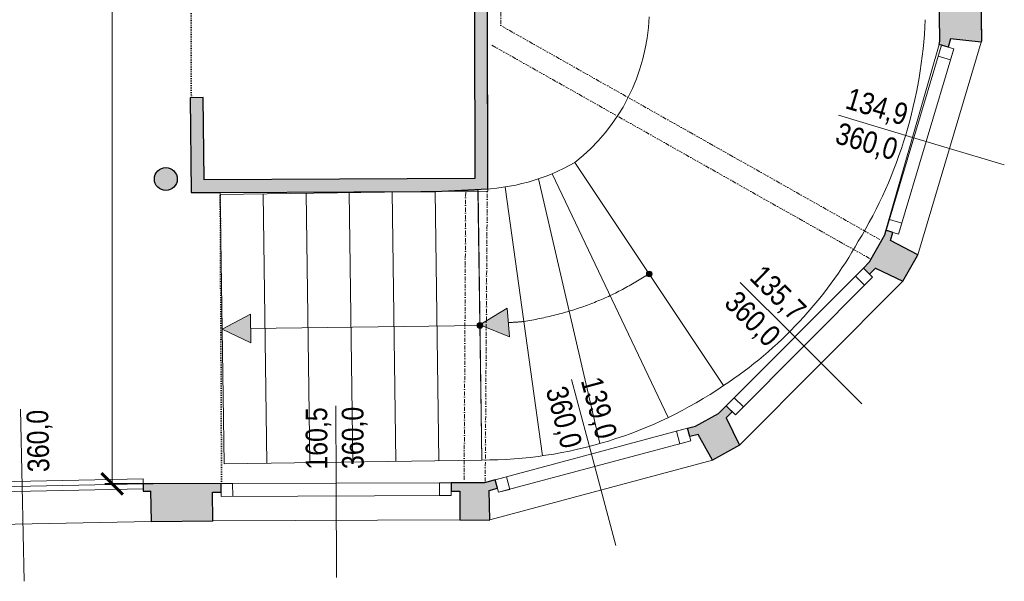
# Model space of a CAD drawing. Extents: x -6068 to 35118, y -17738 to 67348.
# Tile 242 of 243: x 2255 to 2943, y 22281 to 22673. Entities that reach past the tile are written whole.
import ezdxf

# ---------------------------------------------------------------- set-up
doc = ezdxf.new("R2010")
doc.units = 0
doc.header["$LTSCALE"] = 15
for name, pattern in [('Continua', [0]), ('Cui_CONTINU', [0]), ('Punteggiata [M]', [0.75, 0, -0.75]), ('Tratto e 1 Punto [S]', [3.5, 0, -0.75, 2, -0.75])]:
    doc.linetypes.add(name, pattern=pattern)
doc.layers.get('0').update_dxf_attribs({"linetype": 'CONTINUOUS'})
doc.layers.get('DEFPOINTS').update_dxf_attribs({"linetype": 'CONTINUOUS'})
for name, color, linetype, lineweight, true_color in [('EDL-Mesures et Cotes', 7, 'Continua', 0, 0xc0c0c0), ('Enveloppe - NIVEAUX - Style par défaut', 7, 'Continua', 0, 0x000000), ('Fenêtre - Cadre - NIVEAUX - Style par défaut', 7, 'Continua', 0, 0x000000), ('Fenêtre - Mesures - NIVEAUX - Style par défaut', 7, 'Continua', 0, 0x000000), ('Fenêtre - Seuil - NIVEAUX - Style par défaut', 7, 'Continua', 0, 0x000000), ('Poteau Acier - NIVEAUX - Style par défaut', 7, 'Continua', 0, 0x000000), ('Échelle - NIVEAUX - Style par défaut', 7, 'Continua', 0, 0x000000)]:
    doc.layers.add(name, color=color, linetype=linetype, lineweight=lineweight, true_color=true_color)
for name, color, linetype in [('EDL_NIVEAU 1 murs & cloisons', 5, 'CONTINUOUS'), ('PIS-fond de plan', 7, 'Cui_CONTINU'), ('Poutre - NIVEAUX', 32, 'CONTINUOUS')]:
    doc.layers.add(name, color=color, linetype=linetype)
doc.styles.add('Arial Narrow', font='ARIALN.TTF')
doc.styles.add('MtXpl_Arial_Narrow', font='ARIALN.TTF')
doc.dimstyles.new('Côtes (ech cm) PIS', dxfattribs={"dimscale": 0, "dimtxt": 20, "dimasz": 15, "dimexe": 5, "dimexo": 5, "dimgap": 5, "dimtad": 0, "dimtih": 1, "dimtoh": 1, "dimdec": 0, "dimtxsty": 'Arial Narrow', "dimblk": 'ARCHTICK', "dimcen": 0, "dimclrd": 256, "dimclre": 256, "dimclrt": 256, "dimadec": 0, "dimazin": 0, "dimtfac": 1, "dimtdec": 0, "dimtmove": 2, "dimatfit": 3, "dimfxl": 30, "dimfxlon": 1, "dimlwd": 0, "dimarcsym": 0})

# ---------------------------------------------------------------- blocks, each defined once
blk = doc.blocks.new('EDP_Niveau 1_2025 09 17')
at = {"layer": 'EDL_NIVEAU 1 murs & cloisons', "linetype": 'Continuous', "ltscale": 0.08}
h = blk.add_hatch(color=9, dxfattribs=at)
h.dxf.hatch_style = 1
h.paths.add_polyline_path([(2370.58, -1217.86), (2370.6, -1252.5), (2379.6, -1252.5), (2379.58, -1217.84), (2572.54, -1217.39), (2572.91, -1437.88), (2383.88, -1438.81), (2383.25, -1381.47), (2374.25, -1381.57), (2374.98, -1447.85), (2395.15, -1447.76), (2488.54, -1447.29), (2545.14, -1447.01), (2581.92, -1445.29), (2581.53, -1208.37), (2544.13, -1208.51), (2374.41, -1208.86), (2374.44, -1217.86)])
h = blk.add_hatch(color=9, dxfattribs=at)
h.dxf.hatch_style = 1
h.paths.add_polyline_path([(2926.01, -1308.27), (2926.2, -1308.92), (2926.7, -1341.78), (2926.41, -1342.74), (2905.14, -1340.57), (2903.43, -1346.32), (2897.03, -1344.41), (2897.7, -1342.07), (2897.15, -1305.84), (2902.1, -1304.74), (2903.48, -1309.54)])
h = blk.add_hatch(color=9, dxfattribs=at)
h.dxf.hatch_style = 1
h.paths.add_polyline_path([(2859.96, -1474.16), (2859.01, -1477.49), (2848.27, -1496.45), (2844.25, -1500.49), (2848.5, -1504.73), (2852.73, -1500.48), (2871.83, -1509.64), (2881.98, -1491.71), (2882.13, -1491.21), (2863.15, -1481.37), (2864.87, -1475.62)])
h = blk.add_hatch(color=9, dxfattribs=at)
h.dxf.hatch_style = 1
h.paths.add_polyline_path([(2748.45, -1596.65), (2752.7, -1600.89), (2748.46, -1605.14), (2757.69, -1624.21), (2738.76, -1634.62), (2728.75, -1616.6), (2722.96, -1618.15), (2721.4, -1612.35), (2726.97, -1610.86), (2743.15, -1601.97), (2748.45, -1596.65)])
h = blk.add_hatch(color=9, dxfattribs=at)
h.dxf.hatch_style = 1
h.paths.add_polyline_path([(2556.34, -1650.3), (2556.36, -1656.3), (2562.36, -1656.28), (2562.42, -1676.28), (2582.92, -1676.4), (2583.3, -1676.3), (2582.95, -1655.69), (2588.75, -1654.13), (2587.19, -1648.34), (2579.57, -1650.38)])
h = blk.add_hatch(color=9, dxfattribs=at)
h.dxf.hatch_style = 1
h.paths.add_polyline_path([(2341.36, -1651.12), (2341.47, -1656.12), (2346.47, -1656.12), (2346.92, -1677.48), (2389.91, -1676.87), (2389.84, -1656.87), (2395.84, -1656.87), (2395.82, -1650.85), (2395.82, -1650.78)])
at = {"layer": 'Poteau Acier - NIVEAUX - Style par défaut', "true_color": 0xd0d0e3}
blk.add_hatch(color=254, dxfattribs=at).paths.add_polyline_path([(2349.16, -1438.39), (2349.28, -1439.78), (2349.64, -1441.13), (2350.23, -1442.39), (2351.03, -1443.53), (2352.02, -1444.52), (2353.16, -1445.32), (2354.42, -1445.91), (2355.77, -1446.27), (2357.16, -1446.39), (2358.55, -1446.27), (2359.89, -1445.91), (2361.16, -1445.32), (2362.3, -1444.52), (2363.29, -1443.53), (2364.09, -1442.39), (2364.68, -1441.13), (2365.04, -1439.78), (2365.16, -1438.39), (2365.04, -1437), (2364.68, -1435.65), (2364.09, -1434.39), (2363.29, -1433.25), (2362.3, -1432.26), (2361.16, -1431.46), (2359.89, -1430.87), (2358.55, -1430.51), (2357.16, -1430.39), (2355.77, -1430.51), (2354.42, -1430.87), (2353.16, -1431.46), (2352.02, -1432.26), (2351.03, -1433.25), (2350.23, -1434.39), (2349.64, -1435.65), (2349.28, -1437)])
at = {"layer": 'Échelle - NIVEAUX - Style par défaut', "ltscale": 0.1, "true_color": 0x000000}
h = blk.add_hatch(color=18, dxfattribs=at)
edge = h.paths.add_edge_path()
edge.add_arc((2694.7, -1504.63), 2, 0, 360)
for points in [[(2396.48, -1543.06), (2416.62, -1552.77), (2416.34, -1532.78)], [(2576.37, -1540.05), (2597.06, -1548.51), (2595.56, -1528.57)]]:
    blk.add_hatch(color=18, dxfattribs=at).paths.add_polyline_path(points)
at = {"layer": 'Échelle - NIVEAUX - Style par défaut', "ltscale": 0.1, "true_color": 0xff0000}
h = blk.add_hatch(color=1, dxfattribs=at)
edge = h.paths.add_edge_path()
edge.add_arc((2576.46, -1540.52), 2, 0, 360)
at = {"color": 18, "linetype": 'Punteggiata [M]', "lineweight": 13, "ltscale": 0.1, "true_color": 0x000000}
for p, q in [((2374.99, -1381.56), (2374.56, -1252.5)), ((2374.99, -1381.56), (2374.99, -1381.56)), ((2374.99, -1381.56), (2374.99, -1381.56)), ((2374.99, -1381.56), (2374.99, -1381.56)), ((2374.99, -1381.56), (2374.99, -1381.56)), ((2374.99, -1381.56), (2374.99, -1381.56)), ((2374.99, -1381.56), (2374.99, -1381.56)), ((2374.99, -1381.56), (2374.99, -1381.56)), ((2374.99, -1381.56), (2374.99, -1381.56)), ((2374.99, -1381.56), (2374.99, -1381.56)), ((2374.99, -1381.56), (2374.99, -1381.56)), ((2374.99, -1381.56), (2374.99, -1381.56)), ((2374.99, -1381.56), (2374.99, -1381.56)), ((2374.99, -1381.56), (2374.99, -1381.56)), ((2374.99, -1381.56), (2374.99, -1381.56)), ((2374.99, -1381.56), (2374.99, -1381.56)), ((2374.99, -1381.56), (2374.99, -1381.56)), ((2374.99, -1381.56), (2374.99, -1381.56)), ((2374.99, -1381.56), (2374.99, -1381.56)), ((2374.99, -1381.56), (2374.99, -1381.56)), ((2374.99, -1381.56), (2374.99, -1381.56)), ((2374.99, -1381.56), (2374.99, -1381.56)), ((2374.99, -1381.56), (2374.99, -1381.56)), ((2374.99, -1381.56), (2374.99, -1381.56)), ((2374.99, -1381.56), (2374.99, -1381.56)), ((2374.99, -1381.56), (2374.99, -1381.56)), ((2374.99, -1381.56), (2374.99, -1381.56)), ((2374.99, -1381.56), (2374.99, -1381.56)), ((2374.99, -1381.56), (2374.99, -1381.56)), ((2374.99, -1381.56), (2374.99, -1381.56)), ((2374.99, -1381.56), (2374.99, -1381.56)), ((2374.99, -1381.56), (2374.99, -1381.56)), ((2395.15, -1447.75), (2395.15, -1447.75)), ((2395.15, -1447.75), (2395.15, -1447.75)), ((2395.15, -1447.75), (2395.15, -1447.75)), ((2395.15, -1447.75), (2395.15, -1447.75)), ((2395.15, -1447.75), (2395.15, -1447.75)), ((2395.15, -1447.75), (2395.15, -1447.75)), ((2395.15, -1447.75), (2395.15, -1447.75)), ((2395.15, -1447.75), (2395.15, -1447.75)), ((2395.15, -1447.75), (2395.15, -1447.75)), ((2395.15, -1447.75), (2395.15, -1447.75)), ((2395.15, -1447.75), (2395.15, -1447.75)), ((2395.15, -1447.75), (2395.15, -1447.75)), ((2395.15, -1447.75), (2395.15, -1447.75)), ((2395.15, -1447.75), (2395.15, -1447.75)), ((2395.15, -1447.75), (2395.15, -1447.75)), ((2395.15, -1447.75), (2395.15, -1447.75)), ((2395.15, -1447.75), (2395.15, -1447.75)), ((2395.15, -1447.75), (2395.15, -1447.75)), ((2396.09, -1650.78), (2395.15, -1447.75)), ((2395.15, -1447.75), (2395.15, -1447.75)), ((2395.15, -1447.75), (2395.15, -1447.75)), ((2395.15, -1447.75), (2395.15, -1447.75)), ((2395.15, -1447.75), (2395.15, -1447.75)), ((2395.15, -1447.75), (2395.15, -1447.75)), ((2395.15, -1447.75), (2395.15, -1447.75)), ((2395.15, -1447.75), (2395.15, -1447.75)), ((2395.15, -1447.75), (2395.15, -1447.75)), ((2395.15, -1447.75), (2395.15, -1447.75)), ((2395.15, -1447.75), (2395.15, -1447.75)), ((2395.15, -1447.75), (2395.15, -1447.75)), ((2395.15, -1447.75), (2395.15, -1447.75)), ((2395.15, -1447.75), (2395.15, -1447.75)), ((2396.09, -1650.78), (2396.09, -1650.78)), ((2396.09, -1650.78), (2396.09, -1650.78)), ((2396.09, -1650.78), (2396.09, -1650.78)), ((2396.09, -1650.78), (2396.09, -1650.78)), ((2396.09, -1650.78), (2396.09, -1650.78)), ((2396.09, -1650.78), (2396.09, -1650.78)), ((2396.09, -1650.78), (2396.09, -1650.78)), ((2396.09, -1650.78), (2396.09, -1650.78)), ((2396.09, -1650.78), (2396.09, -1650.78)), ((2396.09, -1650.78), (2396.09, -1650.78)), ((2396.09, -1650.78), (2396.09, -1650.78)), ((2396.09, -1650.78), (2396.09, -1650.78)), ((2396.09, -1650.78), (2396.09, -1650.78)), ((2396.09, -1650.78), (2396.09, -1650.78)), ((2396.09, -1650.78), (2396.09, -1650.78)), ((2396.09, -1650.78), (2396.09, -1650.78)), ((2396.09, -1650.78), (2396.09, -1650.78)), ((2396.09, -1650.78), (2396.09, -1650.78)), ((2396.09, -1650.78), (2396.09, -1650.78)), ((2396.09, -1650.78), (2396.09, -1650.78)), ((2396.09, -1650.78), (2396.09, -1650.78)), ((2396.09, -1650.78), (2396.09, -1650.78)), ((2396.09, -1650.78), (2396.09, -1650.78)), ((2396.09, -1650.78), (2396.09, -1650.78)), ((2396.09, -1650.78), (2396.09, -1650.78)), ((2396.09, -1650.78), (2396.09, -1650.78)), ((2396.09, -1650.78), (2396.09, -1650.78)), ((2396.09, -1650.78), (2396.09, -1650.78)), ((2396.09, -1650.78), (2396.09, -1650.78)), ((2396.09, -1650.78), (2396.09, -1650.78)), ((2396.09, -1650.78), (2396.09, -1650.78))]:
    blk.add_line(p, q, dxfattribs=at)
at = {"layer": 'EDL_NIVEAU 1 murs & cloisons', "linetype": 'Continuous', "ltscale": 0.08}
for points in [[(2370.58, -1217.86), (2370.6, -1252.5), (2379.6, -1252.5), (2379.58, -1217.84), (2572.54, -1217.39), (2572.91, -1437.88), (2383.88, -1438.81), (2383.25, -1381.47), (2374.25, -1381.57), (2374.98, -1447.85), (2395.15, -1447.76), (2488.54, -1447.29), (2545.14, -1447.01), (2581.92, -1445.29), (2581.53, -1208.37), (2544.13, -1208.51), (2374.41, -1208.86), (2374.44, -1217.86), (2370.58, -1217.86)], [(2926.01, -1308.27), (2926.2, -1308.92), (2926.7, -1341.78), (2926.41, -1342.74), (2905.14, -1340.57), (2903.43, -1346.32), (2897.03, -1344.41), (2897.7, -1342.07), (2897.15, -1305.84), (2902.1, -1304.74), (2903.48, -1309.54), (2926.01, -1308.27)], [(2859.96, -1474.16), (2859.01, -1477.49), (2848.27, -1496.45), (2844.25, -1500.49), (2848.5, -1504.73), (2852.73, -1500.48), (2871.83, -1509.64), (2881.98, -1491.71), (2882.13, -1491.21), (2863.15, -1481.37), (2864.87, -1475.62), (2859.96, -1474.16)], [(2748.45, -1596.65), (2752.7, -1600.89), (2748.46, -1605.14), (2757.69, -1624.21), (2738.76, -1634.62), (2728.75, -1616.6), (2722.96, -1618.15), (2721.4, -1612.35), (2726.97, -1610.86), (2743.15, -1601.97), (2748.45, -1596.65)], [(2556.34, -1650.3), (2556.36, -1656.3), (2562.36, -1656.28), (2562.42, -1676.28), (2582.92, -1676.4), (2583.3, -1676.3), (2582.95, -1655.69), (2588.75, -1654.13), (2587.19, -1648.34), (2579.57, -1650.38), (2556.34, -1650.3)], [(2341.36, -1651.12), (2341.47, -1656.12), (2346.47, -1656.12), (2346.92, -1677.48), (2389.91, -1676.87), (2389.84, -1656.87), (2395.84, -1656.87), (2395.82, -1650.85), (2395.82, -1650.78), (2341.36, -1651.12)]]:
    blk.add_lwpolyline(points, close=True, dxfattribs=at)
at = {"layer": 'Enveloppe - NIVEAUX - Style par défaut', "color": 18, "linetype": 'Continua', "lineweight": 20, "ltscale": 0.1, "true_color": 0x000000}
for p, q in [((2581.92, -1446.83), (2581.53, -1208.37)), ((2572.54, -1217.39), (2572.91, -1437.88)), ((2897.08, -1301.76), (2897.7, -1342.07)), ((2926.7, -1341.78), (2926.2, -1308.92)), ((2897.7, -1342.07), (2897.03, -1344.41)), ((2897.03, -1344.41), (2903.43, -1346.32)), ((2903.43, -1346.32), (2905.14, -1340.57)), ((2905.14, -1340.57), (2926.41, -1342.74)), ((2926.41, -1342.74), (2926.7, -1341.78)), ((2383.25, -1381.47), (2374.25, -1381.57)), ((2374.25, -1381.57), (2374.98, -1447.85)), ((2383.88, -1438.81), (2383.25, -1381.47)), ((2394.41, -1438.76), (2383.88, -1438.81)), ((2572.91, -1437.88), (2394.41, -1438.76)), ((2374.98, -1447.85), (2395.15, -1447.75)), ((2395.15, -1447.75), (2581.92, -1446.83)), ((2859.01, -1477.49), (2848.27, -1496.45)), ((2859.96, -1474.16), (2859.01, -1477.49)), ((2864.87, -1475.62), (2859.96, -1474.16)), ((2863.15, -1481.37), (2864.87, -1475.62)), ((2882.13, -1491.21), (2863.15, -1481.37)), ((2871.83, -1509.64), (2881.98, -1491.71)), ((2881.98, -1491.71), (2882.13, -1491.21)), ((2848.27, -1496.45), (2844.25, -1500.49)), ((2844.25, -1500.49), (2848.5, -1504.73)), ((2848.5, -1504.73), (2852.73, -1500.48)), ((2852.73, -1500.48), (2871.84, -1509.63)), ((2748.45, -1596.65), (2743.15, -1601.97)), ((2752.7, -1600.89), (2748.45, -1596.65)), ((2748.46, -1605.14), (2752.7, -1600.89)), ((2743.15, -1601.97), (2726.97, -1610.86)), ((2757.69, -1624.21), (2748.46, -1605.14)), ((2726.97, -1610.86), (2721.4, -1612.35)), ((2721.4, -1612.35), (2722.96, -1618.15)), ((2722.96, -1618.15), (2728.75, -1616.6)), ((2728.75, -1616.6), (2738.76, -1634.62)), ((2738.76, -1634.62), (2757.68, -1624.22)), ((2587.19, -1648.34), (2579.57, -1650.38)), ((2588.75, -1654.13), (2587.19, -1648.34)), ((2341.36, -1651.12), (2341.47, -1656.12)), ((2341.47, -1656.12), (2346.47, -1656.02)), ((2346.47, -1656.02), (2346.92, -1677.48)), ((2395.84, -1656.85), (2395.82, -1650.85)), ((2396.09, -1650.85), (2396.09, -1650.78)), ((2562.41, -1650.28), (2556.34, -1650.3)), ((2556.34, -1650.3), (2556.36, -1656.3)), ((2556.36, -1656.3), (2562.36, -1656.28)), ((2562.36, -1656.28), (2562.43, -1676.28)), ((2579.57, -1650.38), (2562.41, -1650.28)), ((2582.95, -1655.69), (2588.75, -1654.13)), ((2583.3, -1676.3), (2582.95, -1655.69)), ((2389.84, -1656.87), (2395.84, -1656.85)), ((2389.91, -1676.87), (2389.84, -1656.87)), ((2348.73, -1677.44), (2390.34, -1676.87)), ((2562.43, -1676.28), (2562.48, -1676.28)), ((2562.48, -1676.28), (2582.92, -1676.4)), ((2582.92, -1676.4), (2583.3, -1676.3)), ((2346.92, -1677.48), (2348.73, -1677.44))]:
    blk.add_line(p, q, dxfattribs=at)
at = {"layer": 'Fenêtre - Cadre - NIVEAUX - Style par défaut', "color": 161, "linetype": 'Continua', "lineweight": 13, "ltscale": 0.1, "true_color": 0x7599ff}
for p, q in [((2860.07, -1474.19), (2898.64, -1344.89)), ((2896.35, -1352.56), (2898.64, -1344.89)), ((2898.64, -1344.89), (2907.26, -1347.46)), ((2898.64, -1344.89), (2907.26, -1347.46)), ((2907.26, -1347.46), (2868.7, -1476.77)), ((2904.97, -1355.13), (2896.35, -1352.56)), ((2907.26, -1347.46), (2904.97, -1355.13)), ((2860.07, -1474.19), (2862.36, -1466.53)), ((2862.36, -1466.53), (2870.99, -1469.1)), ((2870.99, -1469.1), (2868.7, -1476.77)), ((2868.7, -1476.77), (2860.07, -1474.19)), ((2868.7, -1476.77), (2860.07, -1474.19)), ((2748.45, -1596.65), (2844.25, -1500.49)), ((2838.6, -1506.16), (2844.25, -1500.49)), ((2844.25, -1500.49), (2850.62, -1506.84)), ((2844.25, -1500.49), (2850.62, -1506.84)), ((2850.62, -1506.84), (2754.82, -1603)), ((2844.98, -1512.51), (2838.6, -1506.16)), ((2850.62, -1506.84), (2844.98, -1512.51)), ((2748.45, -1596.65), (2754.09, -1590.98)), ((2754.09, -1590.98), (2760.47, -1597.34)), ((2754.82, -1603), (2748.45, -1596.65)), ((2754.82, -1603), (2748.45, -1596.65)), ((2760.47, -1597.34), (2754.82, -1603)), ((2587.19, -1648.34), (2721.4, -1612.35)), ((2713.68, -1614.43), (2721.4, -1612.35)), ((2716.01, -1623.12), (2713.68, -1614.43)), ((2721.4, -1612.35), (2723.73, -1621.05)), ((2721.4, -1612.35), (2723.73, -1621.05)), ((2723.73, -1621.05), (2589.52, -1657.03)), ((2723.73, -1621.05), (2716.01, -1623.12)), ((2587.19, -1648.34), (2594.92, -1646.27)), ((2589.52, -1657.03), (2587.19, -1648.34)), ((2589.52, -1657.03), (2587.19, -1648.34)), ((2594.92, -1646.27), (2597.25, -1654.96)), ((2395.82, -1650.85), (2556.34, -1650.3)), ((2395.82, -1650.85), (2403.82, -1650.82)), ((2395.85, -1659.85), (2395.82, -1650.85)), ((2395.85, -1659.85), (2395.82, -1650.85)), ((2403.82, -1650.82), (2403.85, -1659.82)), ((2548.34, -1650.33), (2556.34, -1650.3)), ((2548.37, -1659.33), (2548.34, -1650.33)), ((2556.34, -1650.3), (2556.37, -1659.3)), ((2556.34, -1650.3), (2556.37, -1659.3)), ((2597.25, -1654.96), (2589.52, -1657.03)), ((2556.37, -1659.3), (2395.85, -1659.85)), ((2403.85, -1659.82), (2395.85, -1659.85)), ((2556.37, -1659.3), (2548.37, -1659.33))]:
    blk.add_line(p, q, dxfattribs=at)
at = {"layer": 'Fenêtre - Cadre - NIVEAUX - Style par défaut', "color": 161, "linetype": 'Continua', "lineweight": 5, "ltscale": 0.1, "true_color": 0x7599ff}
for p, q in [((2341.29, -1647.63), (2172.25, -1651.21)), ((2341.44, -1654.62), (2341.29, -1647.63)), ((2172.39, -1658.21), (2341.44, -1654.62))]:
    blk.add_line(p, q, dxfattribs=at)
at = {"layer": 'Fenêtre - Mesures - NIVEAUX - Style par défaut', "color": 161, "linetype": 'Continua', "lineweight": 13, "ltscale": 0.1, "true_color": 0x7599ff}
for p, q in [((2878.49, -1409.28), (2826.82, -1393.87)), ((2878.49, -1409.28), (2942.6, -1428.4)), ((2796.35, -1548.57), (2758.15, -1510.51)), ((2796.35, -1548.57), (2843.1, -1595.15)), ((2654.3, -1630.35), (2640.33, -1578.26)), ((2256.84, -1652.92), (2255.7, -1599.01)), ((2476.08, -1650.57), (2475.9, -1596.65)), ((2654.3, -1630.35), (2671.39, -1694.1)), ((2256.84, -1652.92), (2258.24, -1719.13)), ((2476.08, -1650.57), (2476.3, -1716.57))]:
    blk.add_line(p, q, dxfattribs=at)
at = {"layer": 'Fenêtre - Seuil - NIVEAUX - Style par défaut', "color": 161, "linetype": 'Continua', "lineweight": 5, "ltscale": 0.1, "true_color": 0x7599ff}
for p, q in [((2897.03, -1344.41), (2859.96, -1474.16)), ((2882.13, -1491.21), (2926.41, -1342.74)), ((2844.25, -1500.49), (2748.45, -1596.65)), ((2757.69, -1624.21), (2871.84, -1509.63)), ((2721.4, -1612.35), (2587.19, -1648.34)), ((2583.3, -1676.3), (2738.76, -1634.62)), ((2341.36, -1651.12), (2172.32, -1654.71)), ((2556.34, -1650.3), (2395.82, -1650.85)), ((2389.91, -1676.87), (2562.43, -1676.28)), ((2167.87, -1680.81), (2346.92, -1677.48))]:
    blk.add_line(p, q, dxfattribs=at)
at = {"layer": 'Poteau Acier - NIVEAUX - Style par défaut', "color": 165, "linetype": 'Continua', "lineweight": 30, "ltscale": 0.1, "true_color": 0x6464a0}
blk.add_circle((2357.16, -1438.39), 8, dxfattribs=at)
at = {"layer": 'Poutre - NIVEAUX', "color": 30, "linetype": 'Tratto e 1 Punto [S]', "lineweight": 13, "ltscale": 0.1, "true_color": 0xff8000}
for p, q in [((2591.02, -1320.7), (2591.12, -1331.3)), ((2591.12, -1331.3), (2856.59, -1481.08)), ((2849.49, -1494.38), (2583.75, -1344.37)), ((2566.54, -1446.22), (2565.46, -1648.72)), ((2581.59, -1447.4), (2580.17, -1650.22))]:
    blk.add_line(p, q, dxfattribs=at)
at = {"layer": 'Échelle - NIVEAUX - Style par défaut', "color": 18, "linetype": 'Continua', "lineweight": 13, "ltscale": 0.1, "true_color": 0x000000}
for p, q in [((2642.77, -1426.75), (2746.63, -1582.5)), ((2746.63, -1582.5), (2642.77, -1426.75)), ((2708.02, -1604.8), (2626.89, -1434.62)), ((2660.3, -1622.97), (2617.41, -1438.2)), ((2575.14, -1446.52), (2395.15, -1449.07)), ((2397.81, -1637.05), (2395.15, -1449.07)), ((2427.81, -1636.63), (2425.15, -1448.64)), ((2457.8, -1636.2), (2455.15, -1448.22)), ((2487.8, -1635.78), (2485.14, -1447.8)), ((2517.8, -1635.35), (2515.14, -1447.37)), ((2547.79, -1634.93), (2545.14, -1446.95)), ((2577.79, -1634.51), (2574.94, -1445.59)), ((2577.79, -1634.51), (2575.14, -1446.52)), ((2620.07, -1631.53), (2594.02, -1443.93)), ((2693.53, -1505.31), (2692.36, -1505.99)), ((2694.7, -1504.63), (2693.53, -1505.31)), ((2681.83, -1512.14), (2680.65, -1512.81)), ((2683, -1511.46), (2681.83, -1512.14)), ((2684.17, -1510.78), (2683, -1511.46)), ((2685.35, -1510.1), (2684.17, -1510.78)), ((2686.52, -1509.42), (2685.35, -1510.1)), ((2687.69, -1508.73), (2686.52, -1509.42)), ((2690.02, -1507.36), (2687.69, -1508.73)), ((2691.19, -1506.67), (2690.02, -1507.36)), ((2692.36, -1505.99), (2691.19, -1506.67)), ((2668.68, -1519.13), (2667.46, -1519.71)), ((2669.9, -1518.54), (2668.68, -1519.13)), ((2671.11, -1517.94), (2669.9, -1518.54)), ((2672.32, -1517.33), (2671.11, -1517.94)), ((2673.52, -1516.71), (2672.32, -1517.33)), ((2674.72, -1516.08), (2673.52, -1516.71)), ((2675.91, -1515.44), (2674.72, -1516.08)), ((2677.1, -1514.79), (2675.91, -1515.44)), ((2678.29, -1514.14), (2677.1, -1514.79)), ((2679.47, -1513.48), (2678.29, -1514.14)), ((2680.65, -1512.81), (2679.47, -1513.48)), ((2652.73, -1525.89), (2651.48, -1526.36)), ((2653.97, -1525.42), (2652.73, -1525.89)), ((2655.21, -1524.93), (2653.97, -1525.42)), ((2656.45, -1524.45), (2655.21, -1524.93)), ((2657.69, -1523.95), (2656.45, -1524.45)), ((2658.92, -1523.45), (2657.69, -1523.95)), ((2660.15, -1522.93), (2658.92, -1523.45)), ((2661.38, -1522.42), (2660.15, -1522.93)), ((2662.6, -1521.89), (2661.38, -1522.42)), ((2663.82, -1521.35), (2662.6, -1521.89)), ((2665.04, -1520.81), (2663.82, -1521.35)), ((2666.25, -1520.26), (2665.04, -1520.81)), ((2667.46, -1519.71), (2666.25, -1520.26)), ((2416.34, -1532.78), (2396.48, -1543.06)), ((2416.62, -1552.77), (2416.34, -1532.78)), ((2595.56, -1528.57), (2576.37, -1540.05)), ((2597.06, -1548.51), (2595.56, -1528.57)), ((2630.66, -1532.89), (2629.29, -1533.24)), ((2632.03, -1532.52), (2630.66, -1532.89)), ((2633.4, -1532.15), (2632.03, -1532.52)), ((2634.77, -1531.77), (2633.4, -1532.15)), ((2636.13, -1531.38), (2634.77, -1531.77)), ((2637.5, -1530.99), (2636.13, -1531.38)), ((2638.85, -1530.58), (2637.5, -1530.99)), ((2640.13, -1530.2), (2638.85, -1530.58)), ((2641.4, -1529.8), (2640.13, -1530.2)), ((2642.67, -1529.4), (2641.4, -1529.8)), ((2643.93, -1528.99), (2642.67, -1529.4)), ((2645.2, -1528.57), (2643.93, -1528.99)), ((2646.46, -1528.14), (2645.2, -1528.57)), ((2647.72, -1527.71), (2646.46, -1528.14)), ((2648.97, -1527.26), (2647.72, -1527.71)), ((2650.23, -1526.81), (2648.97, -1527.26)), ((2651.48, -1526.36), (2650.23, -1526.81)), ((2596.78, -1538.52), (2596.31, -1538.54)), ((2597.24, -1538.49), (2596.78, -1538.52)), ((2597.71, -1538.47), (2597.24, -1538.49)), ((2598.18, -1538.44), (2597.71, -1538.47)), ((2599.12, -1538.4), (2598.18, -1538.44)), ((2599.58, -1538.37), (2599.12, -1538.4)), ((2600.05, -1538.35), (2599.58, -1538.37)), ((2600.52, -1538.33), (2600.05, -1538.35)), ((2600.99, -1538.3), (2600.52, -1538.33)), ((2601.45, -1538.27), (2600.99, -1538.3)), ((2601.92, -1538.24), (2601.45, -1538.27)), ((2602.39, -1538.21), (2601.92, -1538.24)), ((2602.86, -1538.18), (2602.39, -1538.21)), ((2603.32, -1538.14), (2602.86, -1538.18)), ((2603.79, -1538.1), (2603.32, -1538.14)), ((2604.25, -1538.06), (2603.79, -1538.1)), ((2604.72, -1538.02), (2604.25, -1538.06)), ((2605.19, -1537.97), (2604.72, -1538.02)), ((2605.65, -1537.92), (2605.19, -1537.97)), ((2606.11, -1537.86), (2605.65, -1537.92)), ((2606.58, -1537.8), (2606.11, -1537.86)), ((2607.04, -1537.73), (2606.58, -1537.8)), ((2608.44, -1537.52), (2607.04, -1537.73)), ((2609.84, -1537.29), (2608.44, -1537.52)), ((2611.24, -1537.06), (2609.84, -1537.29)), ((2612.64, -1536.82), (2611.24, -1537.06)), ((2614.04, -1536.57), (2612.64, -1536.82)), ((2615.43, -1536.31), (2614.04, -1536.57)), ((2616.83, -1536.04), (2615.43, -1536.31)), ((2618.22, -1535.77), (2616.83, -1536.04)), ((2619.61, -1535.48), (2618.22, -1535.77)), ((2621, -1535.19), (2619.61, -1535.48)), ((2622.38, -1534.88), (2621, -1535.19)), ((2623.77, -1534.57), (2622.38, -1534.88)), ((2625.15, -1534.25), (2623.77, -1534.57)), ((2626.53, -1533.92), (2625.15, -1534.25)), ((2627.91, -1533.59), (2626.53, -1533.92)), ((2629.29, -1533.24), (2627.91, -1533.59)), ((2396.48, -1543.06), (2416.62, -1552.77)), ((2576.46, -1540.52), (2416.48, -1542.78)), ((2576.37, -1540.05), (2597.06, -1548.51)), ((2577.79, -1634.51), (2397.81, -1637.05))]:
    blk.add_line(p, q, dxfattribs=at)
for centre in [(2694.7, -1504.63), (2576.46, -1540.52)]:
    blk.add_circle(centre, 2, dxfattribs=at)
for centre, radius, start, end in [((2558.99, -1320.02), 135.69, 308.13044, 357.8231), ((2564.52, -1314.02), 323.1, 328.70867, 357.67136), ((2572.2, -1304.2), 141.43, 271.11194, 299.93594), ((2586.15, -1338.49), 292.06, 303.3316, 330.60661), ((2577.97, -1334.97), 299.54, 269.96667, 304.27001)]:
    blk.add_arc(centre, radius, start, end, dxfattribs=at)
at = {"layer": 'Fenêtre - Mesures - NIVEAUX - Style par défaut', "color": 161, "linetype": 'Continuous', "true_color": 0x7599ff, "style": 'MtXpl_Arial_Narrow'}
for s, rotation, p in [('134,9', 343.39377, (2830.8, -1388.75)), ('360,0', 343.39377, (2823.61, -1413.01)), ('135,7', 315.10676, (2764.06, -1507.87)), ('360,0', 315.10676, (2746.25, -1525.84)), ('139,0', 285.00915, (2646.79, -1579.01)), ('360,0', 285.00915, (2622.35, -1585.56)), ('360,0', 91.21405, (2275.89, -1642.74)), ('160,5', 90.19442, (2470.01, -1641.14)), ('360,0', 90.19442, (2495.31, -1640.74))]:
    blk.add_text(s, height=15.153, rotation=rotation, dxfattribs=at).set_placement(p)
blk = doc.blocks.new('_ArchTick')
at = {"color": 0, "linetype": 'ByBlock', "const_width": 0.15}
blk.add_lwpolyline([(-0.5, -0.5), (0.5, 0.5)], dxfattribs=at)
blk = doc.blocks.new('*D327')
at = {"layer": 'DEFPOINTS', "color": 0, "linetype": 'Continuous', "ltscale": 0.08, "transparency": 16777216}
for p in [(2346.78, 23375.49), (2319.69, 22348.95), (2353.29, 22348.95)]:
    blk.add_point(p, dxfattribs=at)
at = {"layer": 'EDL-Mesures et Cotes', "linetype": 'Continuous', "lineweight": -2, "ltscale": 0.08, "transparency": 16777216}
for p, q in [((2341.78, 23375.49), (2314.69, 23375.49)), ((2348.29, 22348.95), (2314.69, 22348.95))]:
    blk.add_line(p, q, dxfattribs=at)
at = {"layer": 'EDL-Mesures et Cotes', "linetype": 'Continuous', "lineweight": 0, "ltscale": 0.08, "transparency": 16777216}
for p, q in [((2319.69, 23375.49), (2319.69, 22877.43)), ((2319.69, 22348.95), (2319.69, 22847.01))]:
    blk.add_line(p, q, dxfattribs=at)
at = {"layer": 'EDL-Mesures et Cotes', "linetype": 'Continuous', "lineweight": 0, "ltscale": 0.08, "transparency": 16777216, "xscale": 15, "yscale": 15, "zscale": 15}
for p, rotation in [((2319.69, 23375.49), 90), ((2319.69, 22348.95), 270)]:
    blk.add_blockref('_ArchTick', p, dxfattribs=dict(at, rotation=rotation))
at = {"layer": 'EDL-Mesures et Cotes', "linetype": 'Continuous', "ltscale": 0.08, "transparency": 16777216, "insert": (2319.69, 22862.22), "char_height": 20, "attachment_point": 5, "style": 'Arial Narrow'}
blk.add_mtext('1027', dxfattribs=at)

msp = doc.modelspace()

# ---------------------------------------------------------------- block references
at = {"layer": 'PIS-fond de plan'}
msp.add_blockref('EDP_Niveau 1_2025 09 17', (0, 24000), dxfattribs=at)

# ---------------------------------------------------------------- dimensions: what is measured, and where the dimension line sits
at = {"layer": 'EDL-Mesures et Cotes', "linetype": 'Continuous', "ltscale": 0.08}
dim = msp.add_linear_dim(base=(2319.69, 22348.95), p1=(2346.78, 23375.49), p2=(2353.29, 22348.95), angle=90, dimstyle='Côtes (ech cm) PIS', override={"dimscale": 1}, dxfattribs=at)
dim.commit()
dim.dimension.update_dxf_attribs({"geometry": '*D327', "text_midpoint": (2319.69, 22862.22)})

doc.saveas('drawing.dxf')
